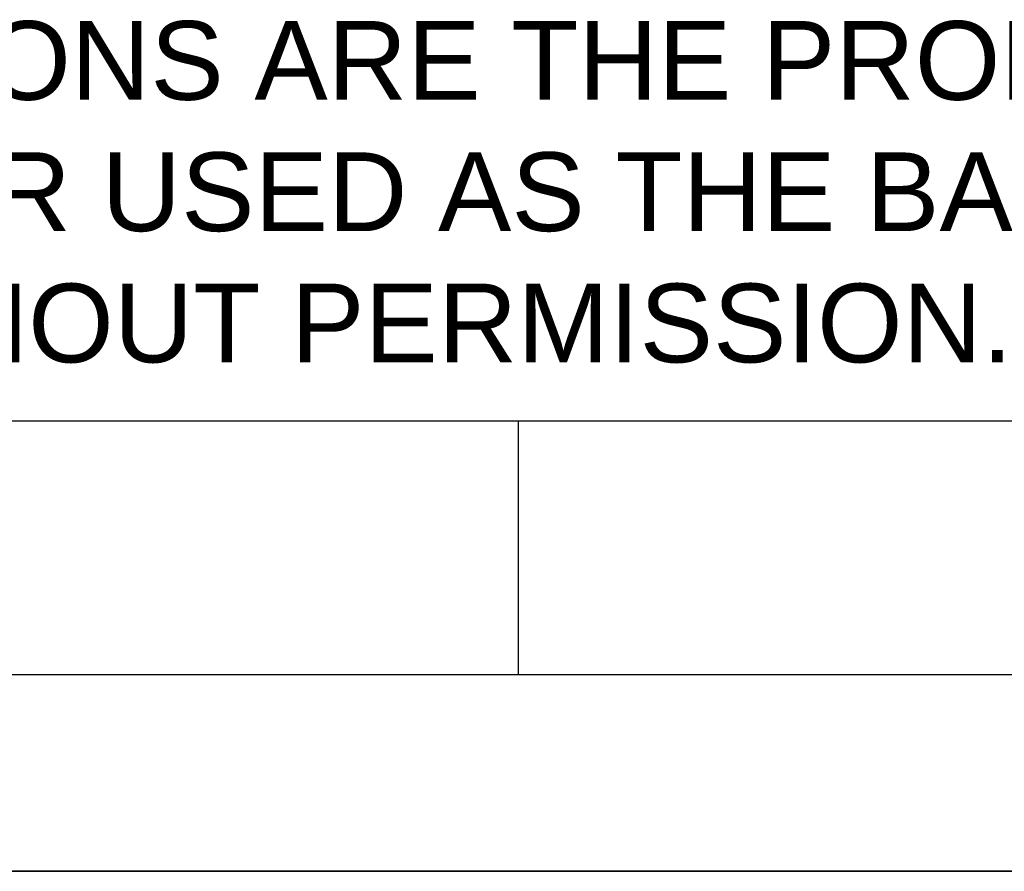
# Model space of a CAD drawing. Header units: millimetres. Extents: x 0 to 1132, y 0 to 772.
# Tile 16 of 39: x 224 to 321, y 0 to 84. Entities that reach past the tile are written whole.
import ezdxf

# ---------------------------------------------------------------- set-up
doc = ezdxf.new("R2010")
doc.units = ezdxf.units.MM
doc.header["$LTSCALE"] = 60.775
doc.layers.get('0').update_dxf_attribs({"linetype": 'CONTINUOUS'})
doc.styles.add('TEXTSTYLE_2', font='arial.ttf')

msp = doc.modelspace()

# ---------------------------------------------------------------- linework, layer by layer
at = {"linetype": 'Continuous'}
for p, q in [((526.5, 44.575), (19.5, 44.575)), ((273, 19.5), (273, 44.575)), ((19.5, 19.5), (526.5, 19.5)), ((0, 0), (546, 0)), ((546, 0), (0, 0))]:
    msp.add_line(p, q, dxfattribs=at)

# ---------------------------------------------------------------- texts
at = {"linetype": 'Continuous', "insert": (24.685, 84.21), "char_height": 7.8, "width": 503.31747, "attachment_point": 1, "style": 'TEXTSTYLE_2'}
msp.add_mtext('THESE DRAWINGS AND SPECIFICATIONS ARE THE PROPERTY OF DELTA ELECTRONICS, INC. \\P{\\W1.0;AND SHALL NOT BE REPRODUCED OR USED AS THE BASIS FOR THE MANUFACTURE OR SELL }\\POF APPARATUSES OR DEVICES WITHOUT PERMISSION.', dxfattribs=at)

doc.saveas('drawing.dxf')
